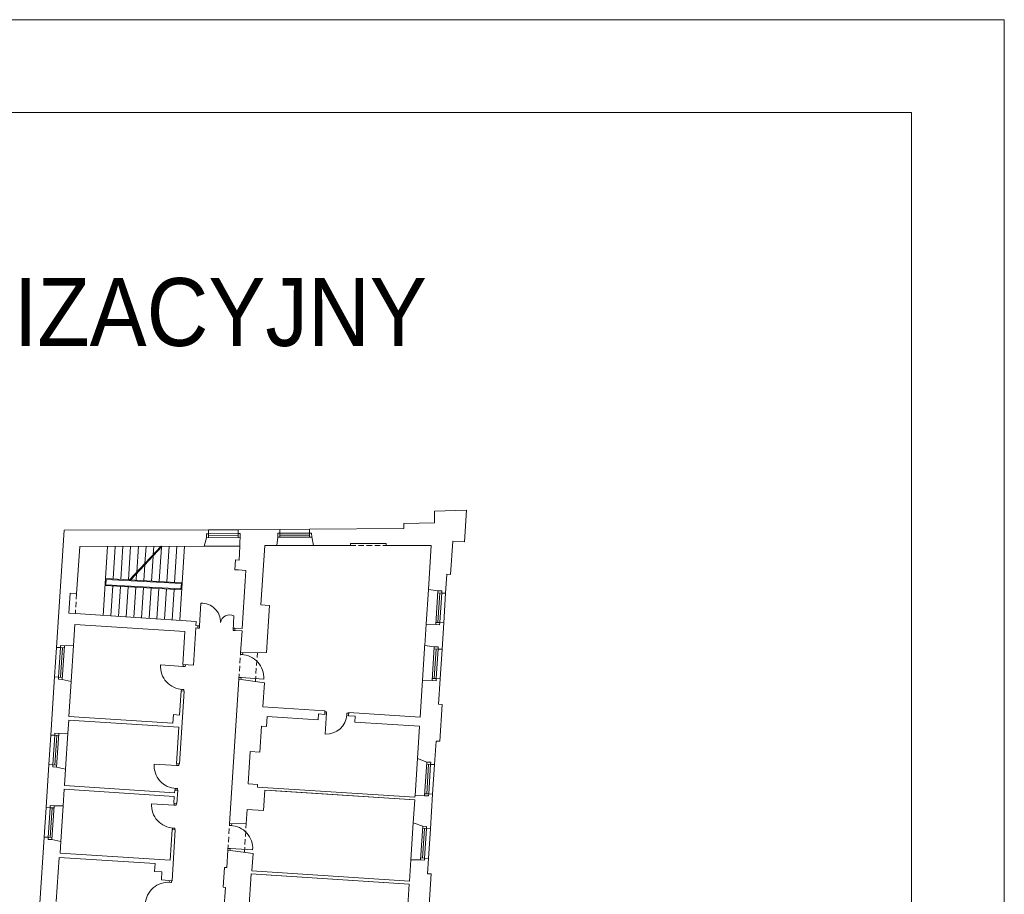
# Model space of a CAD drawing. Header units: centimetres. Extents: x 695802 to 711011, y 25963 to 44188.
# Tile 44 of 157: x 701467 to 701653, y 34597 to 34762. Entities that reach past the tile are written whole.
import ezdxf

# ---------------------------------------------------------------- set-up
doc = ezdxf.new("R2010")
doc.units = ezdxf.units.CM
doc.linetypes.add('DASHED', pattern=[19.05, 12.7, -6.35])
for name, color, linetype, lineweight in [('Drzwi i okna', 51, 'Continuous', 9), ('Opis', 102, 'Continuous', 9), ('Przekrojowa', 253, 'Continuous', 25), ('Ramka', 255, 'Continuous', 9), ('Widokowa', 140, 'Continuous', 9)]:
    doc.layers.add(name, color=color, linetype=linetype, lineweight=lineweight)
doc.layers.add('Obrys powierzchni', color=50, linetype='Continuous', lineweight=9, plot=False)
doc.styles.add('ARIELCE', font='arial.ttf', dxfattribs={"width": 0.9})

# ---------------------------------------------------------------- blocks, each defined once
blk = doc.blocks.new('zw$2918')
at = {"layer": 'Drzwi i okna', "color": 0, "lineweight": 0}
for p, q in [((3569.7, -430.1), (3574.6, -344.7)), ((3695.7, -447.3), (3698.8, -392.9)), ((3569.1, -439.1), (3562.6, -438.7)), ((3569.7, -430.1), (3563.1, -429.7)), ((3569.7, -430.1), (3569.1, -439.1)), ((3696.2, -438.3), (3695.7, -447.3)), ((3696.2, -438.3), (3702.8, -438.7)), ((3695.7, -447.3), (3702.3, -447.7)), ((3723.9, -538.3), (3724.4, -531.7)), ((3732.9, -538.9), (3723.9, -538.3)), ((3731.9, -538.8), (3732.4, -531.6)), ((3731.9, -538.8), (3731.9, -538.8)), ((3507.5, -583.5), (3422.1, -578)), ((3506.5, -583.4), (3515.4, -584)), ((3507.9, -576.5), (3507.5, -583.5)), ((3515.4, -584), (3515.9, -576.8)), ((3718.3, -625), (3717.9, -631.5)), ((3727.3, -625.6), (3718.3, -625)), ((3725.9, -632.7), (3726.3, -625.6)), ((3726.3, -625.6), (3811.7, -631)), ((3500.9, -670.1), (3509.9, -670.7)), ((3501.9, -670.2), (3501.5, -676.2)), ((3509.9, -670.7), (3509.5, -676.4)), ((4042.2, -762.9), (4048.6, -763.3)), ((4049.1, -755.3), (4042.6, -754.9)), ((4048.9, -758.8), (4044, -838.7)), ((4048.6, -764.3), (4049.1, -755.3)), ((4125.3, -769), (4125.9, -760)), ((4125.4, -768), (4132, -768.4)), ((4125.9, -760), (4132.5, -760.4)), ((3483.3, -957.6), (3398, -952.1)), ((3482.3, -957.6), (3491.3, -958.1)), ((3483.8, -950.6), (3483.3, -957.6)), ((3491.3, -958.1), (3491.8, -950.9)), ((3476.7, -1044.3), (3485.7, -1044.9)), ((3477.7, -1044.3), (3477.3, -1050.3)), ((3485.7, -1044.9), (3485.3, -1050.6)), ((3473.5, -1107.4), (3388.1, -1101.9)), ((3472.5, -1107.3), (3481.4, -1107.9)), ((3473.9, -1100.4), (3473.5, -1107.4)), ((3481.4, -1107.9), (3481.9, -1100.7)), ((3682.3, -1184), (3682.7, -1177.4)), ((3691.2, -1184.6), (3682.3, -1184)), ((3690.2, -1184.5), (3690.7, -1177.3)), ((3690.2, -1184.5), (3690.2, -1184.5)), ((3466.9, -1194), (3475.9, -1194.6)), ((3467.9, -1194.1), (3467.5, -1200.1)), ((3475.9, -1194.6), (3475.5, -1200.3)), ((3676.7, -1270.7), (3676.3, -1277.2)), ((3685.7, -1271.3), (3676.7, -1270.7)), ((3684.2, -1278.3), (3684.7, -1271.2)), ((3684.7, -1271.2), (3770, -1276.7)), ((3454.2, -1398.8), (3463.2, -1399.3)), ((3455.2, -1398.8), (3455.6, -1392.8)), ((3463.2, -1399.3), (3463.6, -1393.3))]:
    blk.add_line(p, q, dxfattribs=at)
at = {"layer": 'Drzwi i okna', "color": 0, "lineweight": 0, "ltscale": 1.6}
for centre, radius, start, end in [((3576.9, -416.8), 72.1, 359.2141, 91.852), ((3682.4, -422.3), 33.7, 60.7354, 172.2871), ((3725.1, -625.3), 86.7, 356.2036, 87.8142), ((3508.7, -583.7), 86.7, 176.193, 267.8036), ((3484.5, -957.9), 86.7, 176.193, 267.8036), ((3474.7, -1107.6), 86.7, 176.193, 267.8036), ((3683.4, -1271), 86.7, 356.2036, 87.8142), ((3451.1, -1485.5), 86.7, 84.979, 176.5896)]:
    blk.add_arc(centre, radius, start, end, dxfattribs=at)
at = {"layer": 'Drzwi i okna', "color": 0, "lineweight": 0}
for centre, radius, start, end in [((3505.8, -661.7), 78.2, 84.6681, 87.9667), ((4047.9, -761), 77.8, 267.1102, 356.4843), ((4126.8, -764.7), 78.2, 174.843, 178.1416), ((3481.7, -1035.8), 78.2, 84.6681, 87.9667), ((3471.9, -1185.6), 78.2, 84.6681, 87.9667)]:
    blk.add_arc(centre, radius, start, end, dxfattribs=at)
at = {"layer": 'Przekrojowa', "color": 0, "lineweight": 0, "ltscale": 1.6}
for p, q in [((4577.8, 6.7), (4456.8, 3.7)), ((4456.8, 3.7), (4456.8, -41.3)), ((4570.1, -113.3), (4577.8, 6.7)), ((3029.2, -511.4), (3057.8, -68.3)), ((3057.8, -68.3), (3602.8, -67.7)), ((3872.8, -65.6), (3714.8, -66.8)), ((4340.8, -62.1), (3984.8, -64.7)), ((4456.8, -41.3), (4340.8, -44.1)), ((4340.8, -44.1), (4340.8, -62.1)), ((3587.4, -129.3), (3595.3, -97.5)), ((3861.6, -127.2), (3865.2, -95.4)), ((3999.3, -127.1), (3993.3, -94.3)), ((4517.1, -236.2), (4525.2, -110.4)), ((4525.2, -110.4), (4570.1, -113.3)), ((3105.4, -308.9), (3116.9, -130)), ((3116.9, -130), (3587.4, -129.3)), ((3718.4, -181.8), (3721.8, -129.5)), ((3801.1, -351.3), (3815.6, -127.2)), ((3815.6, -127.2), (3861.6, -127.2)), ((4139.3, -127), (3999.3, -127.1)), ((4139.3, -118.9), (4274.3, -118.8)), ((4139.3, -127), (4139.3, -118.9)), ((4274.3, -126.9), (4274.3, -118.8)), ((4443.9, -126.8), (4274.3, -126.9)), ((4433.2, -292.7), (4443.9, -126.8)), ((3703, -217.9), (3705.4, -181)), ((3718.4, -181.8), (3705.4, -181)), ((3716, -218.7), (3703, -217.9)), ((3744.4, -220.6), (3716, -218.7)), ((3744.4, -220.6), (3741.8, -260.9)), ((4498.5, -307.1), (4503.1, -235.3)), ((4503.1, -235.3), (4517.1, -236.2)), ((3741.8, -260.9), (3730.3, -440.5)), ((4433.2, -292.7), (4469.3, -297.5)), ((3080.4, -307.2), (3075.6, -382.1)), ((3105.4, -308.9), (3080.4, -307.2)), ((3833.1, -353.4), (3801.1, -351.3)), ((3821.6, -530.6), (3833.1, -353.4)), ((3100.5, -383.7), (3075.6, -382.1)), ((3556.6, -413.2), (3100.5, -383.7)), ((3099, -424.8), (3093.8, -504.8)), ((3514.1, -451.6), (3099, -424.8)), ((3555, -438.2), (3546, -578.9)), ((3555, -438.2), (3562.6, -438.7)), ((3555.6, -429.2), (3556.6, -413.2)), ((3555.6, -429.2), (3563.1, -429.7)), ((3562.6, -438.7), (3563.1, -429.7)), ((3702.3, -447.7), (3702.8, -438.7)), ((3730.3, -440.5), (3702.8, -438.7)), ((4424.8, -424.2), (4419.6, -504.3)), ((4424.8, -424), (4461.1, -424.7)), ((4484.8, -518.7), (4491.3, -418.9)), ((3506, -576.3), (3514.1, -451.6)), ((3729.7, -449.5), (3702.3, -447.7)), ((3724.4, -531.7), (3729.7, -449.5)), ((3093.8, -504.8), (3059.4, -505.5)), ((4419.6, -504.3), (4455.6, -509)), ((3724.4, -531.7), (3821.6, -530.6)), ((3506, -576.3), (3546, -578.9)), ((3022, -623.1), (3007.9, -842.7)), ((3682.7, -1177.4), (3717.9, -631.5)), ((3717.9, -631.5), (3814.2, -645.2)), ((4477.6, -630.5), (4471.4, -726.3)), ((3085.1, -640), (3051.2, -632.8)), ((3076.5, -772.1), (3085.1, -640)), ((3808.4, -736.6), (3814.2, -645.2)), ((4411.1, -635.7), (4402.1, -774.6)), ((4411.1, -635.5), (4447.4, -636.3)), ((3493.7, -766.9), (3499.6, -676.1)), ((3511.6, -676.9), (3493.9, -951.3)), ((3499.6, -676.1), (3511.6, -676.9)), ((4042.9, -751.6), (3808.4, -736.6)), ((4471.4, -726.3), (4485.4, -727.2)), ((4485.4, -727.2), (4476.4, -866.3)), ((3468.7, -797.4), (3076.5, -772.1)), ((3468.7, -797.4), (3470.8, -765.5)), ((3470.8, -765.5), (3493.7, -766.9)), ((3824.1, -772.7), (3821.6, -810.6)), ((3824.1, -772.7), (4017.7, -785.1)), ((4019.1, -763.1), (4017.7, -785.1)), ((4042, -764.6), (4019.1, -763.1)), ((4042, -764.6), (4042.9, -751.6)), ((4131.9, -770.3), (4132.7, -757.4)), ((4156.8, -771.9), (4131.9, -770.3)), ((4156.8, -771.9), (4131.9, -770.3)), ((4402.1, -774.6), (4132.7, -757.4)), ((4156.8, -771.9), (4155.4, -793.9)), ((3075.6, -786), (3072.4, -836.1)), ((3490.8, -812.8), (3075.6, -786)), ((3481.9, -950.6), (3490.8, -812.8)), ((3802.7, -809.4), (3796.4, -907.2)), ((3821.6, -810.6), (3802.7, -809.4)), ((4155.4, -793.9), (4399.9, -809.5)), ((4392, -931.6), (4399.9, -809.5)), ((3072.4, -836.1), (3038.1, -836.8)), ((4456.7, -954.2), (4462.5, -865.4)), ((4462.5, -865.4), (4476.4, -866.3)), ((3760.4, -904.9), (3752.6, -1026.6)), ((3796.4, -907.2), (3760.4, -904.9)), ((3000.7, -954.5), (2990.2, -1116.1)), ((3063.7, -971.3), (3029.9, -964.1)), ((3481.9, -950.6), (3493.9, -951.3)), ((4392, -931.6), (4427.5, -944.6)), ((3063.7, -971.3), (3059.7, -1033.5)), ((3474.8, -1060.3), (3059.7, -1033.5)), ((3788.5, -1028.9), (3752.6, -1026.6)), ((3788.5, -1028.9), (3787.9, -1038.9)), ((3787.9, -1038.9), (4382.6, -1077)), ((3058.8, -1047.5), (3054.8, -1109.5)), ((3473.9, -1074.3), (3058.8, -1047.5)), ((3472.2, -1100.2), (3473.9, -1074.3)), ((3475.5, -1050.3), (3474.8, -1060.3)), ((3475.5, -1050.3), (3487.4, -1051.1)), ((3487.4, -1051.1), (3484.2, -1101)), ((3811.2, -1127.4), (3816.2, -1050.6)), ((3816.2, -1050.6), (4382, -1087.1)), ((3816.2, -1050.6), (4382, -1087.1)), ((3841.1, -1052.2), (4382, -1087.1)), ((3841.1, -1052.2), (4382, -1087.1)), ((4382.6, -1077), (4383, -1071.3)), ((4383, -1071.1), (4419.3, -1071.8)), ((4441.1, -1196.7), (4449.5, -1066)), ((3054.8, -1109.5), (3020.4, -1110.3)), ((3472.2, -1100.2), (3484.2, -1101)), ((4376.4, -1174.1), (4382, -1087.1)), ((3749.3, -1123.4), (3745.9, -1176.6)), ((3749.3, -1123.4), (3811.2, -1127.4)), ((3682.7, -1177.4), (3745.9, -1176.6)), ((4376.4, -1174.1), (4411.9, -1187.1)), ((3465.8, -1200), (3458.3, -1315.8)), ((3477.8, -1200.8), (3465.4, -1393.4)), ((3465.8, -1200), (3477.8, -1200.8)), ((2983, -1227.9), (2966.9, -1477.4)), ((3046.1, -1244.7), (3012.2, -1237.6)), ((3046.1, -1244.7), (3043.2, -1289)), ((3458.3, -1315.8), (3043.2, -1289)), ((3676.3, -1277.2), (3672, -1343)), ((3676.3, -1277.2), (3771.6, -1290.7)), ((3771.6, -1290.7), (3767.4, -1356)), ((3028.5, -1470.8), (3039.3, -1304.8)), ((3401.4, -1328.2), (3039.3, -1304.8)), ((3401.4, -1328.2), (3399.5, -1358.1)), ((4367.4, -1313.8), (4362.2, -1394.4)), ((4367.4, -1313.6), (4403.7, -1314.3)), ((4430.1, -1366.4), (4433.9, -1308.5)), ((3427.4, -1359.9), (3399.5, -1358.1)), ((3427.4, -1359.9), (3425.5, -1389.8)), ((3658.2, -1417.3), (3663, -1342.5)), ((3672, -1343), (3663, -1342.5)), ((3764.6, -1367.5), (3755.9, -1502.6)), ((3764.6, -1367.5), (4361.4, -1406)), ((3767.4, -1356), (4362.2, -1394.4)), ((3820.5, -1371.1), (4361.4, -1406)), ((4430.1, -1366.4), (4444.1, -1367.3)), ((4444.1, -1367.3), (4435.3, -1504.5)), ((3453.4, -1391.6), (3425.5, -1389.8)), ((3453.4, -1392.6), (3453.4, -1391.6)), ((3453.4, -1392.6), (3465.4, -1393.4)), ((4352.7, -1540.8), (4361.4, -1406)), ((3667.2, -1417.9), (3658.2, -1417.3)), ((3661.7, -1503.7), (3667.2, -1417.9))]:
    blk.add_line(p, q, dxfattribs=at)
at = {"layer": 'Przekrojowa', "color": 0, "lineweight": 0}
for p, q in [((3603, -82.6), (3602.8, -67.7)), ((3602.8, -67.7), (3603, -82.6)), ((3714.9, -81.8), (3714.8, -66.8)), ((3714.8, -66.8), (3714.9, -81.8)), ((3872.9, -80.6), (3872.8, -65.6)), ((3872.8, -65.6), (3872.9, -80.6)), ((3984.9, -79.7), (3984.8, -64.7)), ((3984.8, -64.7), (3984.9, -79.7)), ((3595.2, -82.7), (3603, -82.6)), ((3595.3, -97.5), (3595.2, -82.7)), ((3722.7, -81.7), (3714.9, -81.8)), ((3721.8, -129.6), (3722.7, -81.7)), ((3865.2, -95.4), (3865.1, -80.6)), ((3865.1, -80.6), (3872.9, -80.6)), ((3992.7, -79.7), (3984.9, -79.7)), ((3992.8, -94.5), (3992.7, -79.7)), ((4469.3, -297.5), (4484.1, -298.4)), ((4484.1, -298.4), (4483.6, -306.2)), ((4483.6, -306.2), (4498.5, -307.1)), ((4498.5, -307.1), (4483.6, -306.2)), ((4461.1, -424.7), (4475.8, -425.7)), ((4475.8, -425.7), (4476.3, -417.9)), ((4476.3, -417.9), (4491.3, -418.9)), ((4491.3, -418.9), (4476.3, -417.9)), ((3044.2, -512.3), (3029.2, -511.4)), ((3029.2, -511.4), (3044.2, -512.3)), ((3044.7, -504.6), (3044.2, -512.3)), ((3059.4, -505.5), (3044.7, -504.6)), ((4455.6, -509), (4470.4, -510)), ((4470.4, -510), (4469.9, -517.7)), ((4469.9, -517.7), (4484.8, -518.7)), ((4484.8, -518.7), (4469.9, -517.7)), ((3037, -624.1), (3022, -623.1)), ((3022, -623.1), (3037, -624.1)), ((3036.5, -631.9), (3037, -624.1)), ((3051.2, -632.8), (3036.5, -631.9)), ((4462.2, -637.3), (4462.7, -629.5)), ((4462.7, -629.5), (4477.6, -630.5)), ((4477.6, -630.5), (4462.7, -629.5)), ((4447.4, -636.3), (4462.2, -637.3)), ((3022.8, -843.6), (3007.9, -842.7)), ((3007.9, -842.7), (3022.8, -843.6)), ((3023.3, -835.9), (3022.8, -843.6)), ((3038.1, -836.8), (3023.3, -835.9)), ((3015.6, -955.4), (3000.7, -954.5)), ((3000.7, -954.5), (3015.6, -955.4)), ((3015.1, -963.2), (3015.6, -955.4)), ((3029.9, -964.1), (3015.1, -963.2)), ((4427.5, -944.6), (4442.3, -945.5)), ((4442.3, -945.5), (4441.8, -953.3)), ((4441.8, -953.3), (4456.7, -954.2)), ((4456.7, -954.2), (4441.8, -953.3)), ((4419.3, -1071.8), (4434.1, -1072.8)), ((4434.1, -1072.8), (4434.6, -1065)), ((4434.6, -1065), (4449.5, -1066)), ((4449.5, -1066), (4434.6, -1065)), ((3005.7, -1109.3), (3005.2, -1117.1)), ((3020.4, -1110.3), (3005.7, -1109.3)), ((3005.2, -1117.1), (2990.2, -1116.1)), ((2990.2, -1116.1), (3005.2, -1117.1)), ((4411.9, -1187.1), (4426.7, -1188)), ((4426.7, -1188), (4426.2, -1195.8)), ((4426.2, -1195.8), (4441.1, -1196.7)), ((4441.1, -1196.7), (4426.2, -1195.8)), ((2997.9, -1228.8), (2983, -1227.9)), ((2983, -1227.9), (2997.9, -1228.8)), ((2997.4, -1236.6), (2997.9, -1228.8)), ((3012.2, -1237.6), (2997.4, -1236.6)), ((4403.7, -1314.3), (4418.4, -1315.3)), ((4418.4, -1315.3), (4418.9, -1307.5)), ((4418.9, -1307.5), (4433.9, -1308.5)), ((4433.9, -1308.5), (4418.9, -1307.5))]:
    blk.add_line(p, q, dxfattribs=at)
at = {"layer": 'Widokowa', "color": 0, "lineweight": 0, "ltscale": 1.6}
for p, q in [((3602.8, -67.7), (3714.8, -66.8)), ((3872.8, -65.6), (3984.8, -64.7)), ((3205.3, -390.5), (3222.1, -129.8)), ((3243.2, -253), (3251.2, -129.8)), ((3272.2, -254.6), (3280.2, -129.7)), ((3301.2, -256.2), (3309.3, -129.7)), ((3305.2, -256.4), (3424.3, -129.5)), ((3309.4, -256.6), (3428.7, -129.5)), ((3332, -227.8), (3338.4, -129.7)), ((3363.2, -194.6), (3367.4, -129.6)), ((3394.5, -161.3), (3396.5, -129.6)), ((3417, -262.6), (3425.3, -133.1)), ((3445.9, -264.2), (3454.6, -129.5)), ((3474.9, -265.8), (3483.7, -129.5)), ((3494.8, -407.3), (3512.8, -129.4)), ((3587.4, -129.3), (3721.9, -129.2)), ((3861.6, -127.2), (3999.3, -127.1)), ((3861.6, -127.2), (3999.3, -127.1)), ((3388, -261), (3394.1, -166.3)), ((3359.1, -259.4), (3362.9, -199.6)), ((3214.3, -251.4), (3503.9, -267.4)), ((3215.8, -274.9), (3217.1, -254.5)), ((3217.1, -254.5), (3500.7, -270.2)), ((3330.1, -257.8), (3331.7, -232.8)), ((3212.6, -277.7), (3502.1, -293.8)), ((3215.8, -274.9), (3499.3, -290.6)), ((3234.2, -392.4), (3241.5, -279.4)), ((3263.2, -394.2), (3270.5, -281)), ((3292.1, -396.1), (3299.5, -282.6)), ((3321.1, -398), (3328.4, -284.2)), ((3350, -399.9), (3357.4, -285.8)), ((3378.9, -401.7), (3386.3, -287.4)), ((3407.9, -403.6), (3415.3, -289)), ((3436.8, -405.5), (3444.2, -290.6)), ((3465.8, -407.3), (3473.2, -292.2)), ((3499.3, -290.6), (3500.7, -270.2)), ((4424.8, -424.2), (4433.2, -292.7)), ((4491.3, -418.9), (4498.5, -307.1)), ((3029.2, -511.4), (3022, -623.1)), ((3093.8, -504.8), (3085.1, -640)), ((4411.1, -635.7), (4420.1, -496)), ((4477.6, -630.5), (4484.8, -518.7)), ((3007.9, -842.7), (3000.7, -954.5)), ((3072.4, -836.1), (3063.7, -971.3)), ((4383, -1071.3), (4392, -931.6)), ((4449.5, -1066), (4456.7, -954.2)), ((3054.8, -1109.5), (3046.1, -1244.7)), ((2990.2, -1116.1), (2983, -1227.9)), ((4367.4, -1313.8), (4376.4, -1174.1)), ((4433.9, -1308.5), (4441.1, -1196.7))]:
    blk.add_line(p, q, dxfattribs=at)
at = {"layer": 'Widokowa', "color": 0, "lineweight": 0}
for p, q in [((3722.4, -96.5), (3595.3, -97.5)), ((3715.2, -81.8), (3603, -82.6)), ((3603, -82.6), (3603.1, -97.4)), ((3715, -89.2), (3603, -90)), ((3714.9, -81.8), (3715.1, -96.6)), ((3992.8, -94.5), (3865.2, -95.4)), ((3985.1, -79.7), (3872.9, -80.6)), ((3872.9, -80.6), (3873, -95.4)), ((3985, -87.1), (3873, -88)), ((3984.9, -79.7), (3985, -94.5)), ((4469.3, -297.5), (4461.1, -424.7)), ((4483.6, -306.2), (4468.8, -305.2)), ((4476.2, -305.7), (4469, -417.5)), ((4483.6, -305.9), (4476.3, -417.9)), ((4476.3, -417.9), (4461.6, -417)), ((3036.9, -624.3), (3044.2, -512.3)), ((3044.2, -512.3), (3058.9, -513.3)), ((3044.3, -624.6), (3051.6, -512.8)), ((3051.2, -632.8), (3059.4, -505.5)), ((4455.6, -509), (4447.4, -636.3)), ((4469.9, -517.7), (4455.1, -516.8)), ((4462.5, -517.3), (4455.3, -629)), ((4469.9, -517.5), (4462.7, -629.5)), ((3037, -624.1), (3051.7, -625.1)), ((4462.7, -629.5), (4447.9, -628.5)), ((3015.6, -955.6), (3022.8, -843.6)), ((3022.8, -843.6), (3037.6, -844.6)), ((3023, -955.9), (3030.2, -844.1)), ((3029.9, -964.1), (3038.1, -836.8)), ((3015.6, -955.4), (3030.4, -956.4)), ((4427.5, -944.6), (4419.3, -1071.8)), ((4441.8, -953.3), (4427, -952.3)), ((4434.4, -952.8), (4427.2, -1064.6)), ((4441.8, -953.1), (4434.6, -1065)), ((4434.6, -1065), (4419.8, -1064.1)), ((3012.2, -1237.6), (3020.4, -1110.3)), ((2997.9, -1229.1), (3005.2, -1117.1)), ((3005.2, -1117.1), (3019.9, -1118)), ((3005.3, -1229.3), (3012.5, -1117.6)), ((4411.9, -1187.1), (4403.7, -1314.3)), ((4426.2, -1195.8), (4411.4, -1194.8)), ((4418.8, -1195.3), (4411.6, -1307.1)), ((4426.2, -1195.5), (4418.9, -1307.5)), ((2997.9, -1228.8), (3012.7, -1229.8)), ((4418.9, -1307.5), (4404.2, -1306.6))]:
    blk.add_line(p, q, dxfattribs=at)
at = {"layer": 'Widokowa', "color": 0, "linetype": 'DASHED', "lineweight": 0, "ltscale": 1.6}
for p, q in [((4139.3, -127), (4274.3, -126.9)), ((3105.4, -308.9), (3100.5, -383.7)), ((3717.9, -631.5), (3724.4, -531.7)), ((3780.5, -640.4), (3787.6, -531)), ((3676.3, -1277.2), (3682.7, -1177.4)), ((3738.8, -1286.1), (3745.9, -1176.6))]:
    blk.add_line(p, q, dxfattribs=at)

msp = doc.modelspace()

# ---------------------------------------------------------------- linework, layer by layer
at = {"layer": 'Obrys powierzchni', "ltscale": 1.6}
for points in [[(699552.62, 34762.32), (701652.62, 34762.32), (701652.62, 33277.32), (699552.62, 33277.32)], [(699570.12, 34744.82), (701635.12, 34744.82), (701635.12, 33294.82), (699570.12, 33294.82)]]:
    msp.add_lwpolyline(points, close=True, dxfattribs=at)

# ---------------------------------------------------------------- block references
at = {"layer": 'Ramka', "xscale": 0.05, "yscale": 0.05, "zscale": 0.05}
msp.add_blockref('zw$2918', (701322.23, 34669.34), dxfattribs=at)

# ---------------------------------------------------------------- texts
at = {"layer": 'Opis', "insert": (701330.24, 34713.58), "char_height": 14, "width": 724.063, "attachment_point": 1, "rotation": 359.981, "style": 'ARIELCE'}
msp.add_mtext('\\pxsm1,ql;{\\fArial|b0|i0|c238|p34;\\H0.916668x;SCHEMAT LOKALIZACYJNY}', dxfattribs=at)

doc.saveas('drawing.dxf')
